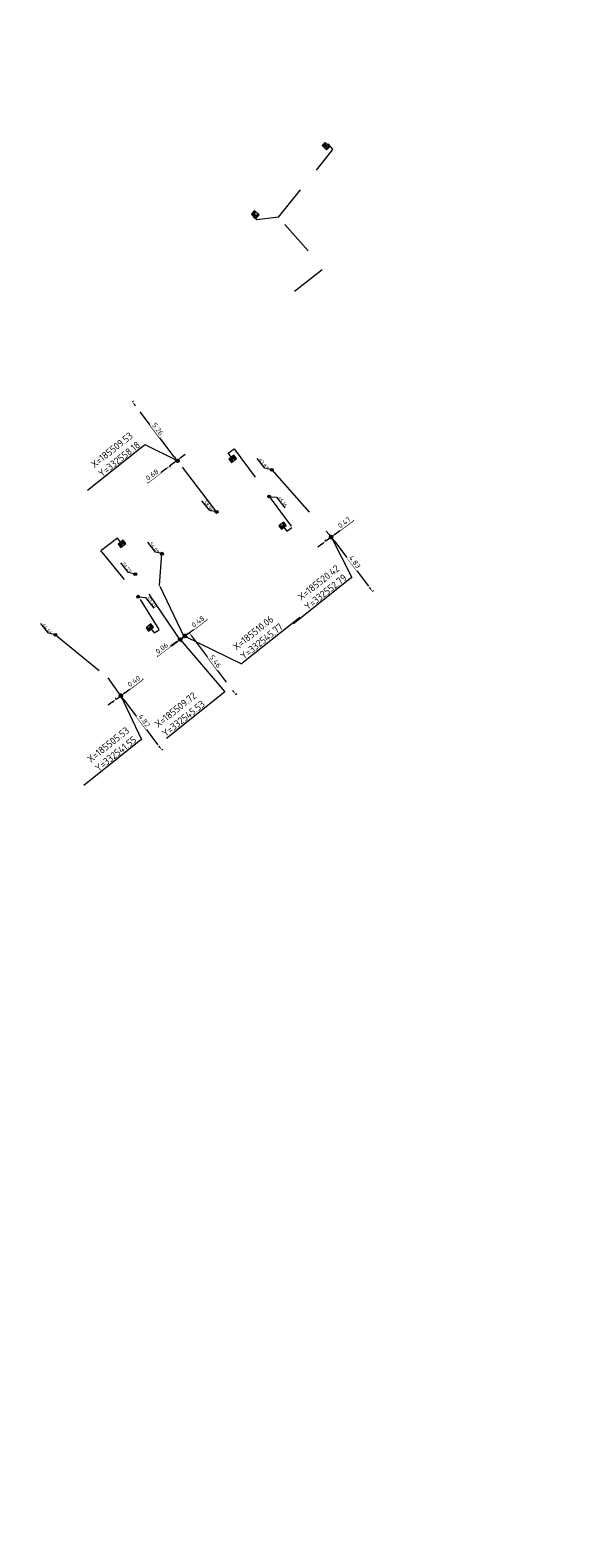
# Model space of a CAD drawing. Header units: inches. Extents: x 0 to 191500, y 0 to 342750.
# Tile 193 of 256: x 185499 to 185538, y 332482 to 332589. Entities that reach past the tile are written whole.
import ezdxf
from ezdxf import colors
from ezdxf.entities.mleader import LeaderData, LeaderLine
from ezdxf.math import Vec2, Vec3

# ---------------------------------------------------------------- set-up
doc = ezdxf.new("R2010")
doc.units = ezdxf.units.IN
doc.header["$MEASUREMENT"] = 0
doc.linetypes.add('RI-GWA_HUISAANSLUITING', pattern=[23, 4, -1.8, 2.6, -1.8, 4.6, -1.8, 4.6, -1.8])
doc.linetypes.add('RI-HWA_KOLKAANSLUITING', pattern=[4.3, 2.5, -1.8])
doc.layers.get('0').update_dxf_attribs({"lineweight": 20})
doc.layers.get('DefPoints').update_dxf_attribs({"lineweight": 20})
for name, color, linetype, lineweight in [('ECW', 150, 'Continuous', 20), ('N-WE-RI-GWA-MAATVOERING-T25', 30, 'RI-GWA_HUISAANSLUITING', 20), ('N-WE-RI-GWA_HUISAANSLUITING_PVC_160-G', 30, 'RI-GWA_HUISAANSLUITING', 20), ('N-WE-RI-GWA_RIOOLPUT_ONTSTOPPINGSPUT-G', 30, 'Continuous', 20), ('N-WE-RI-HWA-MAATVOERING-T25', 151, 'Continuous', 20), ('N-WE-RI-HWA_KOLK-S', 150, 'Continuous', 20), ('N-WE-RI-HWA_KOLKAANSLUITING_PVC_160-G', 150, 'RI-HWA_KOLKAANSLUITING', 20), ('N-WE-RI-INLAAT', 7, 'Continuous', 20), ('Tekst algemeen', 7, 'Continuous', 20)]:
    doc.layers.add(name, color=color, linetype=linetype, lineweight=lineweight)
doc.styles.add('NLCS-ISO-M100-T25', font='txt', dxfattribs={"height": 0.25})
doc.styles.add('NLCS-ISO-M200-T18', font='txt', dxfattribs={"height": 0.36})
doc.styles.add('NLCS-ISO-M200-T25', font='txt', dxfattribs={"height": 0.5})
doc.dimstyles.new('NLCS-M200-T18-PIJL_L2_H1', dxfattribs={"dimscale": 0.2, "dimtxt": 2.5, "dimasz": 1.8, "dimexe": 2, "dimexo": 2, "dimgap": 0.7, "dimtad": 1, "dimzin": 0, "dimdsep": 46, "dimtxsty": 'NLCS-ISO-M200-T18', "dimcen": 0, "dimdle": 2, "dimclrd": 256, "dimclre": 256, "dimclrt": 256, "dimadec": 1, "dimazin": 0, "dimtfac": 1, "dimtdec": 3, "dimtofl": 0, "dimtmove": 0, "dimatfit": 3, "dimfxl": 2, "dimfxlon": 1, "dimtfillclr": 256, "dimtolj": 1, "dimtzin": 0, "dimlwd": -1, "dimlwe": -1, "dimarcsym": 0})
doc.dimstyles.new('NLCS-M200-T25-OPENBOL_L0_H0', dxfattribs={"dimscale": 0.2, "dimtxt": 2.5, "dimasz": 1, "dimexe": 2, "dimexo": 0, "dimgap": 0.5, "dimtad": 1, "dimdec": 0, "dimzin": 0, "dimdsep": 46, "dimtxsty": 'NLCS-ISO-M200-T25', "dimblk": 'DOTBLANK', "dimcen": 2, "dimclrd": 256, "dimclre": 256, "dimclrt": 256, "dimadec": 0, "dimazin": 0, "dimtp": 1, "dimtm": 1, "dimtfac": 1, "dimtix": 1, "dimtofl": 0, "dimtmove": 1, "dimatfit": 3, "dimldrblk": 'DOTBLANK', "dimfxl": 1, "dimfxlon": 1, "dimtvp": 0.5, "dimtolj": 1, "dimtzin": 0, "dimlwd": -1, "dimlwe": -1, "dimarcsym": 0})
picture_1 = doc.add_image_def('image1.ecw', size_in_pixel=(220000, 285000))

# ---------------------------------------------------------------- blocks, each defined once
blk = doc.blocks.new('N-SRI-KOLK_STRAAT_450X300-SO')
h = blk.add_hatch(color=256)
h.dxf.hatch_style = 1
h.paths.add_polyline_path([(0, 0.75), (-1.125, 1.5), (-1.125, 0)])
h.paths.add_polyline_path([(1.125, 1.5), (0, 0.75), (1.125, 0)])
for p, q in [((-1.125, 0), (1.125, 1.5)), ((1.125, 0), (-1.125, 1.5))]:
    blk.add_line(p, q)
at = {"flags": 128}
blk.add_lwpolyline([(-1.125, 0), (1.125, 0), (1.125, 1.5), (-1.125, 1.5)], close=True, dxfattribs=at)
blk = doc.blocks.new('*D5210')
at = {"layer": 'DefPoints', "color": 0, "transparency": 16777216}
for p in [(185506.34, 332562.36), (185506.34, 332562.36), (185509.53, 332558.18, 71.36)]:
    blk.add_point(p, dxfattribs=at)
at = {"layer": 'N-WE-RI-GWA-MAATVOERING-T25', "transparency": 16777216}
for p, q in [((185506.34, 332562.36), (185506.42, 332562.42)), ((185509.31, 332558.47), (185506.56, 332562.08)), ((185509.61, 332558.24), (185509.61, 332558.24))]:
    blk.add_line(p, q, dxfattribs=at)
for points in [[(185506.61, 332562.11), (185506.51, 332562.04), (185506.34, 332562.36)], [(185509.36, 332558.51), (185509.27, 332558.43), (185509.53, 332558.18)]]:
    blk.add_solid(points, dxfattribs=at)
at = {"layer": 'N-WE-RI-GWA-MAATVOERING-T25', "transparency": 16777216, "insert": (185508.14, 332560.43), "char_height": 0.36, "attachment_point": 5, "rotation": 307.3566, "style": 'NLCS-ISO-M200-T18', "bg_fill": 3, "box_fill_scale": 1.25, "bg_fill_color": 256, "bg_fill_true_color": 13158600, "bg_fill_transparency": 0}
blk.add_mtext('\\A1;5.26', dxfattribs=at)
blk = doc.blocks.new('*D5211')
at = {"layer": 'DefPoints', "color": 0, "transparency": 16777216}
for p in [(185505.8, 332561.95), (185506.34, 332562.36), (185509.51, 332558.21)]:
    blk.add_point(p, dxfattribs=at)
at = {"layer": 'N-WE-RI-GWA-MAATVOERING-T25', "transparency": 16777216}
for p, q in [((185509.8, 332558.43), (185510.08, 332558.65)), ((185508.68, 332557.58), (185507.4, 332556.6)), ((185509.51, 332558.21), (185508.97, 332557.8)), ((185508.97, 332557.8), (185509.03, 332557.72)), ((185509.51, 332558.21), (185509.57, 332558.13))]:
    blk.add_line(p, q, dxfattribs=at)
for points in [[(185509.76, 332558.48), (185509.83, 332558.38), (185509.51, 332558.21)], [(185508.65, 332557.63), (185508.72, 332557.53), (185508.97, 332557.8)]]:
    blk.add_solid(points, dxfattribs=at)
at = {"layer": 'N-WE-RI-GWA-MAATVOERING-T25', "transparency": 16777216, "insert": (185507.74, 332557.19), "char_height": 0.36, "attachment_point": 5, "rotation": 37.3566, "style": 'NLCS-ISO-M200-T18', "bg_fill": 3, "box_fill_scale": 1.25, "bg_fill_color": 256, "bg_fill_true_color": 13158600, "bg_fill_transparency": 0}
blk.add_mtext('\\A1;0.68', dxfattribs=at)
blk = doc.blocks.new('*D5254')
at = {"layer": 'DefPoints', "color": 0, "transparency": 16777216}
for p in [(185505.53, 332541.55, 72.06), (185508.43, 332537.7), (185508.43, 332537.7)]:
    blk.add_point(p, dxfattribs=at)
at = {"layer": 'N-WE-RI-GWA-MAATVOERING-T25', "transparency": 16777216}
for p, q in [((185505.61, 332541.61), (185505.61, 332541.61)), ((185505.74, 332541.26), (185508.21, 332537.99)), ((185508.43, 332537.7), (185508.5, 332537.76))]:
    blk.add_line(p, q, dxfattribs=at)
for points in [[(185505.79, 332541.29), (185505.69, 332541.22), (185505.53, 332541.55)], [(185508.26, 332538.02), (185508.16, 332537.95), (185508.43, 332537.7)]]:
    blk.add_solid(points, dxfattribs=at)
at = {"layer": 'N-WE-RI-GWA-MAATVOERING-T25', "transparency": 16777216, "insert": (185507.18, 332539.78), "char_height": 0.36, "attachment_point": 5, "rotation": 307.0131, "style": 'NLCS-ISO-M200-T18', "bg_fill": 3, "box_fill_scale": 1.25, "bg_fill_color": 256, "bg_fill_true_color": 13158600, "bg_fill_transparency": 0}
blk.add_mtext('\\A1;4.82', dxfattribs=at)
blk = doc.blocks.new('*D5255')
at = {"layer": 'DefPoints', "color": 0, "transparency": 16777216}
for p in [(185508.11, 332537.46), (185508.43, 332537.7)]:
    blk.add_point(p, dxfattribs=at)
at = {"layer": 'N-WE-RI-GWA-MAATVOERING-T25', "transparency": 16777216}
for p, q in [((185505.81, 332541.76), (185507.1, 332542.74)), ((185505.21, 332541.31), (185505.15, 332541.39)), ((185505.21, 332541.31), (185505.53, 332541.55)), ((185505.53, 332541.55), (185505.47, 332541.63)), ((185504.92, 332541.09), (185504.63, 332540.87))]:
    blk.add_line(p, q, dxfattribs=at)
for points in [[(185504.88, 332541.14), (185504.96, 332541.04), (185505.21, 332541.31)], [(185505.78, 332541.81), (185505.85, 332541.71), (185505.53, 332541.55)]]:
    blk.add_solid(points, dxfattribs=at)
at = {"layer": 'N-WE-RI-GWA-MAATVOERING-T25', "transparency": 16777216, "insert": (185506.45, 332542.57), "char_height": 0.36, "attachment_point": 5, "rotation": 37.0131, "style": 'NLCS-ISO-M200-T18', "bg_fill": 3, "box_fill_scale": 1.25, "bg_fill_color": 256, "bg_fill_true_color": 13158600, "bg_fill_transparency": 0}
blk.add_mtext('\\A1;0.40', dxfattribs=at)
at = {"layer": 'DefPoints', "color": 0, "transparency": 16777216}
blk.add_point((185505.53, 332541.55), dxfattribs=at)
blk = doc.blocks.new('*D5257')
at = {"layer": 'DefPoints', "color": 0, "transparency": 16777216}
for p in [(185510.06, 332545.77, 71.72), (185513.35, 332541.41), (185513.65, 332541.64)]:
    blk.add_point(p, dxfattribs=at)
at = {"layer": 'N-WE-RI-GWA-MAATVOERING-T25', "transparency": 16777216}
for p, q in [((185510.45, 332546.06), (185510.45, 332546.06)), ((185510.58, 332545.71), (185513.43, 332541.93)), ((185513.65, 332541.64), (185513.73, 332541.7))]:
    blk.add_line(p, q, dxfattribs=at)
for points in [[(185510.63, 332545.75), (185510.54, 332545.67), (185510.37, 332546)], [(185513.48, 332541.96), (185513.39, 332541.89), (185513.65, 332541.64)]]:
    blk.add_solid(points, dxfattribs=at)
at = {"layer": 'N-WE-RI-GWA-MAATVOERING-T25', "transparency": 16777216, "insert": (185512.22, 332543.98), "char_height": 0.36, "attachment_point": 5, "rotation": 307.0074, "style": 'NLCS-ISO-M200-T18', "bg_fill": 3, "box_fill_scale": 1.25, "bg_fill_color": 256, "bg_fill_true_color": 13158600, "bg_fill_transparency": 0}
blk.add_mtext('\\A1;5.46', dxfattribs=at)
blk = doc.blocks.new('*D5258')
at = {"layer": 'DefPoints', "color": 0, "transparency": 16777216}
for p in [(185509.7, 332545.55), (185512.96, 332541.12), (185513.01, 332541.16)]:
    blk.add_point(p, dxfattribs=at)
at = {"layer": 'N-WE-RI-GWA-MAATVOERING-T25', "transparency": 16777216}
for p, q in [((185509.65, 332545.51), (185509.59, 332545.59)), ((185509.7, 332545.55), (185509.64, 332545.63)), ((185509.7, 332545.55), (185509.65, 332545.51)), ((185509.99, 332545.77), (185510.28, 332545.98)), ((185509.37, 332545.29), (185508.09, 332544.33))]:
    blk.add_line(p, q, dxfattribs=at)
for points in [[(185509.33, 332545.34), (185509.4, 332545.25), (185509.65, 332545.51)], [(185509.96, 332545.81), (185510.03, 332545.72), (185509.7, 332545.55)]]:
    blk.add_solid(points, dxfattribs=at)
at = {"layer": 'N-WE-RI-GWA-MAATVOERING-T25', "transparency": 16777216, "insert": (185508.43, 332544.91), "char_height": 0.36, "attachment_point": 5, "rotation": 37.0131, "style": 'NLCS-ISO-M200-T18', "bg_fill": 3, "box_fill_scale": 1.25, "bg_fill_color": 256, "bg_fill_true_color": 13158600, "bg_fill_transparency": 0}
blk.add_mtext('\\A1;0.06', dxfattribs=at)
blk = doc.blocks.new('*D5259')
at = {"layer": 'DefPoints', "color": 0, "transparency": 16777216}
for p in [(185513.35, 332541.41), (185512.96, 332541.12)]:
    blk.add_point(p, dxfattribs=at)
at = {"layer": 'N-WE-RI-GWA-MAATVOERING-T25', "transparency": 16777216}
for p, q in [((185510.35, 332545.99), (185511.64, 332546.96)), ((185509.68, 332545.48), (185509.62, 332545.56)), ((185509.68, 332545.48), (185510.06, 332545.77)), ((185510.06, 332545.77), (185510, 332545.85)), ((185509.39, 332545.26), (185509.1, 332545.05))]:
    blk.add_line(p, q, dxfattribs=at)
for points in [[(185510.32, 332546.03), (185510.39, 332545.94), (185510.06, 332545.77)], [(185509.35, 332545.31), (185509.43, 332545.21), (185509.68, 332545.48)]]:
    blk.add_solid(points, dxfattribs=at)
at = {"layer": 'N-WE-RI-GWA-MAATVOERING-T25', "transparency": 16777216, "insert": (185510.98, 332546.79), "char_height": 0.36, "attachment_point": 5, "rotation": 37.0074, "style": 'NLCS-ISO-M200-T18', "bg_fill": 3, "box_fill_scale": 1.25, "bg_fill_color": 256, "bg_fill_true_color": 13158600, "bg_fill_transparency": 0}
blk.add_mtext('\\A1;0.48', dxfattribs=at)
at = {"layer": 'DefPoints', "color": 0, "transparency": 16777216}
blk.add_point((185510.06, 332545.77), dxfattribs=at)
blk = doc.blocks.new('*D5262')
at = {"layer": 'DefPoints', "color": 0, "transparency": 16777216}
for p in [(185520.42, 332552.79, 72.09), (185523.33, 332548.93), (185523.33, 332548.93)]:
    blk.add_point(p, dxfattribs=at)
at = {"layer": 'N-WE-RI-GWA-MAATVOERING-T25', "transparency": 16777216}
for p, q in [((185520.5, 332552.85), (185520.5, 332552.85)), ((185520.64, 332552.5), (185523.11, 332549.22)), ((185523.33, 332548.93), (185523.41, 332548.99))]:
    blk.add_line(p, q, dxfattribs=at)
for points in [[(185520.68, 332552.54), (185520.59, 332552.47), (185520.42, 332552.79)], [(185523.16, 332549.26), (185523.06, 332549.18), (185523.33, 332548.93)]]:
    blk.add_solid(points, dxfattribs=at)
at = {"layer": 'N-WE-RI-GWA-MAATVOERING-T25', "transparency": 16777216, "insert": (185522.08, 332551.02), "char_height": 0.36, "attachment_point": 5, "rotation": 307.0108, "style": 'NLCS-ISO-M200-T18', "bg_fill": 3, "box_fill_scale": 1.25, "bg_fill_color": 256, "bg_fill_true_color": 13158600, "bg_fill_transparency": 0}
blk.add_mtext('\\A1;4.83', dxfattribs=at)
blk = doc.blocks.new('*D5263')
at = {"layer": 'DefPoints', "color": 0, "transparency": 16777216}
for p in [(185523.33, 332548.93), (185522.95, 332548.65)]:
    blk.add_point(p, dxfattribs=at)
at = {"layer": 'N-WE-RI-GWA-MAATVOERING-T25', "transparency": 16777216}
for p, q in [((185520.71, 332553.01), (185522, 332553.98)), ((185519.76, 332552.29), (185519.47, 332552.07)), ((185520.04, 332552.51), (185519.98, 332552.59)), ((185520.04, 332552.51), (185520.42, 332552.79)), ((185520.42, 332552.79), (185520.36, 332552.87))]:
    blk.add_line(p, q, dxfattribs=at)
for points in [[(185520.67, 332553.05), (185520.74, 332552.96), (185520.42, 332552.79)], [(185519.72, 332552.34), (185519.79, 332552.24), (185520.04, 332552.51)]]:
    blk.add_solid(points, dxfattribs=at)
at = {"layer": 'N-WE-RI-GWA-MAATVOERING-T25', "transparency": 16777216, "insert": (185521.34, 332553.81), "char_height": 0.36, "attachment_point": 5, "rotation": 37.0108, "style": 'NLCS-ISO-M200-T18', "bg_fill": 3, "box_fill_scale": 1.25, "bg_fill_color": 256, "bg_fill_true_color": 13158600, "bg_fill_transparency": 0}
blk.add_mtext('\\A1;0.47', dxfattribs=at)
at = {"layer": 'DefPoints', "color": 0, "transparency": 16777216}
blk.add_point((185520.42, 332552.79), dxfattribs=at)
blk = doc.blocks.new('_DotBlank')
at = {"color": 0, "linetype": 'ByBlock', "lineweight": -2}
blk.add_line((-0.5, 0), (-1, 0), dxfattribs=at)
blk.add_circle((0, 0), 0.5, dxfattribs=at)
blk = doc.blocks.new('A$C2C270354')
h = blk.add_hatch(color=256)
h.dxf.hatch_style = 1
edge = h.paths.add_edge_path()
edge.add_arc((0, 0), 0.1, 0, 360)
blk.add_circle((0, 0), 0.1)

msp = doc.modelspace()

# ---------------------------------------------------------------- linework, layer by layer
at = {"layer": 'N-WE-RI-GWA-MAATVOERING-T25', "flags": 128}
for points, elevation in [([(185516.20705, 332557.54056), (185515.72173, 332557.65292), (185515.17345, 332558.34067)], 72.086), ([(185512.30184, 332554.55852), (185511.81651, 332554.67088), (185511.26823, 332555.35863)], 71.362), ([(185508.47322, 332551.61), (185507.98789, 332551.72236), (185507.43961, 332552.41011)], 71.53), ([(185506.54617, 332550.16415), (185506.06084, 332550.27651), (185505.51256, 332550.96426)], 71.689), ([(185500.89978, 332545.85267), (185500.41446, 332545.96503), (185499.86618, 332546.65278)], 69.791)]:
    msp.add_lwpolyline(points, dxfattribs=dict(at, elevation=elevation))
at = {"layer": 'N-WE-RI-GWA_HUISAANSLUITING_PVC_160-G', "flags": 128}
for points, elevation in [([(185512.314, 332554.542), (185509.53294, 332558.18429)], 71.362), ([(185516.20705, 332557.54056), (185520.419, 332552.789)], 72.086), ([(185508.257, 332549.363), (185508.433, 332551.61)], 71.53), ([(185509.782, 332545.436), (185506.54617, 332550.16415)], 71.689), ([(185510.032, 332545.67), (185508.257, 332549.363)], 71.715), ([(185500.89978, 332545.85267), (185504.639, 332542.802)], 69.791), ([(185505.526, 332541.546), (185504.639, 332542.802)], 72.055)]:
    msp.add_lwpolyline(points, dxfattribs=dict(at, elevation=elevation))
at = {"layer": 'N-WE-RI-HWA-MAATVOERING-T25', "flags": 128}
for points, elevation in [([(185516.04152, 332555.6344), (185516.54479, 332555.60084), (185517.13358, 332554.84809)], 70.115), ([(185506.765, 332548.54), (185507.26827, 332548.50644), (185507.85706, 332547.75369)], 69.92)]:
    msp.add_lwpolyline(points, dxfattribs=dict(at, elevation=elevation))
at = {"layer": 'N-WE-RI-HWA_KOLKAANSLUITING_PVC_160-G', "flags": 128}
for points, elevation in [([(185516.672, 332575.428), (185520.444, 332580.102), (185520.532, 332580.246), (185520.20381, 332580.61912)], 69.856), ([(185520.0368, 332580.45829), (185520.20381, 332580.61912)], 70.036), ([(185515.035, 332575.62358), (185514.88912, 332575.4515)], 69.925), ([(185515.14483, 332575.23472), (185514.88912, 332575.4515)], 69.856), ([(185516.672, 332575.428), (185515.14483, 332575.23472)], 69.856), ([(185517.82, 332570.185), (185519.893, 332571.83), (185516.672, 332575.428)], 70.27), ([(185513.54419, 332559.0289), (185517.63723, 332553.46248)], 70.115), ([(185504.183, 332551.702), (185504.10718, 332551.80137)], 69.92), ([(185504.183, 332551.702), (185506.765, 332548.54), (185508.23643, 332546.21286)], 69.92)]:
    msp.add_lwpolyline(points, dxfattribs=dict(at, elevation=elevation))
for points in [[(185513.42936, 332558.32431), (185513.11768, 332558.71528), (185513.54419, 332559.0289)], [(185516.96599, 332553.58906), (185517.27767, 332553.1981), (185517.63723, 332553.46248)], [(185505.59817, 332552.31022), (185505.28649, 332552.70118), (185504.10718, 332551.80137)], [(185507.57526, 332546.38285), (185507.88694, 332545.99188), (185508.23643, 332546.21286)]]:
    msp.add_lwpolyline(points, dxfattribs=at)

# ---------------------------------------------------------------- block references
at = {"layer": 'N-WE-RI-HWA_KOLK-S', "xscale": 0.2, "yscale": 0.2, "zscale": 0.2}
for p, rotation in [((185519.92875, 332580.35424, 70.036), 313.9197498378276), ((185514.938, 332575.50916, 69.925), 319.7103007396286), ((185513.33585, 332558.4416), 218.5621710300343), ((185516.87249, 332553.70635), 218.5621710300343), ((185505.50467, 332552.42751), 218.5621710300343), ((185507.48175, 332546.50014), 218.5621710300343)]:
    msp.add_blockref('N-SRI-KOLK_STRAAT_450X300-SO', p, dxfattribs=dict(at, rotation=rotation))
at = {"layer": 'N-WE-RI-INLAAT', "rotation": 0.06357443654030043}
for p in [(185516.20742, 332557.54056, 72.086), (185516.02821, 332555.65071, 70.115), (185512.30184, 332554.55852, 71.362), (185508.43294, 332551.60448, 71.53), (185506.5461, 332550.15864, 71.689), (185506.75168, 332548.55631, 69.92), (185500.89978, 332545.85267, 69.791)]:
    msp.add_blockref('A$C2C270354', p, dxfattribs=at)

# ---------------------------------------------------------------- texts
at = {"layer": 'N-WE-RI-GWA-MAATVOERING-T25', "style": 'NLCS-ISO-M100-T25'}
for s, p in [('63.87', (185515.26072, 332558.2312, 72.086)), ('58.96', (185511.35551, 332555.24916, 71.362)), ('54.09', (185507.52689, 332552.30064, 71.53)), ('51.73', (185505.59983, 332550.85479, 71.689)), ('44.61', (185499.95345, 332546.54331, 69.791))]:
    msp.add_text(s, height=0.25, rotation=308.56, dxfattribs=at).set_placement(p)
at = {"layer": 'N-WE-RI-HWA-MAATVOERING-T25', "style": 'NLCS-ISO-M100-T25'}
for s, p in [('65.16', (185516.61171, 332555.51546, 67.619)), ('53.48', (185507.33518, 332548.42106, 67.424))]:
    msp.add_text(s, height=0.25, rotation=308.56, dxfattribs=at).set_placement(p)

# ---------------------------------------------------------------- pictures from other files: only their frames are drawn
at = {"layer": 'ECW'}
image = msp.add_image(picture_1, insert=(180500, 328500), size_in_units=(11000, 14250), dxfattribs=at)
image.dxf.flags = 7

# ---------------------------------------------------------------- next in the draw order: dimensions: what is measured, and where the dimension line sits
at = {"layer": 'N-WE-RI-GWA-MAATVOERING-T25'}
for p1, p2, picture, middle in [((185509.53294, 332558.18429, 71.362), (185506.34233, 332562.36399), '*D5210', (185508.1443, 332560.4319)), ((185520.419, 332552.789, 72.086), (185523.32568, 332548.93321), '*D5262', (185522.07996, 332551.01762)), ((185505.526, 332541.546, 72.055), (185508.42511, 332537.70058), '*D5254', (185507.18316, 332539.77981))]:
    dim = msp.add_aligned_dim(p1=p1, p2=p2, distance=0, dimstyle='NLCS-M200-T18-PIJL_L2_H1', override={"dimexe": 0.5, "dimgap": 0.4, "dimdle": 0.5, "dimtofl": 1, "dimfxl": 0, "dimtfill": 1}, dxfattribs=at)
    dim.commit()
    dim.dimension.update_dxf_attribs({"geometry": picture, "text_midpoint": middle})
dim = msp.add_linear_dim(base=(185513.65103, 332541.64036), p1=(185510.06373, 332545.77009, 71.715), p2=(185513.34845, 332541.41229), angle=307.0074329, dimstyle='NLCS-M200-T18-PIJL_L2_H1', override={"dimexe": 0.5, "dimgap": 0.4, "dimdle": 0.5, "dimtofl": 1, "dimfxl": 0, "dimtfill": 1}, dxfattribs=at)
dim.commit()
dim.dimension.update_dxf_attribs({"geometry": '*D5257', "text_midpoint": (185512.00753, 332543.82076), "dimtype": 161})

# ---------------------------------------------------------------- next in the draw order: dimensions: what is measured, and where the dimension line sits
dim = msp.add_linear_dim(base=(185509.5112, 332558.21277), p1=(185505.8, 332561.95), p2=(185506.34233, 332562.36399), angle=37.3566219, dimstyle='NLCS-M200-T18-PIJL_L2_H1', override={"dimexe": 0.5, "dimgap": 0.4, "dimdle": 0.5, "dimtofl": 1, "dimfxl": 0, "dimtfill": 1}, dxfattribs=at)
dim.commit()
dim.dimension.update_dxf_attribs({"geometry": '*D5211', "text_midpoint": (185507.89693, 332556.9805), "dimtype": 161})
for p1, p2, distance, picture, middle in [((185522.95, 332548.65), (185523.32568, 332548.93321), 4.82866, '*D5263', (185521.33935, 332553.80841)), ((185508.106, 332537.46), (185508.42511, 332537.70058), 4.81582, '*D5255', (185506.44631, 332542.56545))]:
    dim = msp.add_aligned_dim(p1=p1, p2=p2, distance=distance, dimstyle='NLCS-M200-T18-PIJL_L2_H1', override={"dimexe": 0.5, "dimgap": 0.4, "dimdle": 0.5, "dimtofl": 1, "dimfxl": 0, "dimtfill": 1}, dxfattribs=at)
    dim.commit()
    dim.dimension.update_dxf_attribs({"geometry": picture, "text_midpoint": middle})

# ---------------------------------------------------------------- next in the draw order: linework, layer by layer
at = {"layer": 'N-WE-RI-GWA_RIOOLPUT_ONTSTOPPINGSPUT-G'}
for p, q in [((185509.62307, 332558.22762, 73.626), (185509.44281, 332558.14096, 73.626)), ((185509.48961, 332558.27441, 73.626), (185509.57627, 332558.09416, 73.626)), ((185520.50913, 332552.83233, 72.086), (185520.32887, 332552.74567, 72.086)), ((185520.37567, 332552.87913, 72.086), (185520.46233, 332552.69887, 72.086)), ((185505.61613, 332541.58933, 72.055), (185505.43587, 332541.50267, 72.055)), ((185505.48267, 332541.63613, 72.055), (185505.56933, 332541.45587, 72.055))]:
    msp.add_line(p, q, dxfattribs=at)
for centre in [(185509.53294, 332558.18429, 73.626), (185520.419, 332552.789, 72.086), (185505.526, 332541.546, 72.055)]:
    msp.add_circle(centre, 0.1, dxfattribs=at)

# ---------------------------------------------------------------- next in the draw order: texts
at = {"layer": 'Tekst algemeen', "char_height": 0.5, "attachment_point": 9, "rotation": 38.562171, "style": 'NLCS-ISO-M200-T25'}
for s, insert in [('X=185509.53\\PY=332558.18', (185506.94959, 332559.2079)), ('X=185520.42\\PY=332552.79', (185521.56931, 332549.80763)), ('X=185505.53\\PY=332541.55', (185506.68947, 332538.33435))]:
    msp.add_mtext(s, dxfattribs=dict(at, insert=insert))

# ---------------------------------------------------------------- next in the draw order: dimensions: what is measured, and where the dimension line sits
at = {"layer": 'N-WE-RI-GWA-MAATVOERING-T25'}
dim = msp.add_linear_dim(base=(185509.70404, 332545.54829), p1=(185512.962, 332541.121), p2=(185513.0129, 332541.15937), angle=37.0131038, dimstyle='NLCS-M200-T18-PIJL_L2_H1', override={"dimexe": 0.5, "dimgap": 0.4, "dimdle": 0.5, "dimtofl": 1, "dimfxl": 0, "dimtfill": 1}, dxfattribs=at)
dim.commit()
dim.dimension.update_dxf_attribs({"geometry": '*D5258', "text_midpoint": (185508.58315, 332544.70324), "dimtype": 161})

# ---------------------------------------------------------------- next in the draw order: leaders
at = {"layer": 'Tekst algemeen', "annotation_type": 0, "has_hookline": 1, "hookline_direction": 1, "horizontal_direction": (0.781932, 0.623363, 0)}
for points, text_width in [([(185509.53294, 332558.18429), (185507.2465, 332559.31671), (185507.09012, 332559.19204)], 4.90476), ([(185520.419, 332552.789), (185521.86622, 332549.91645), (185521.70984, 332549.79178)], 4.97619), ([(185505.526, 332541.546), (185506.98638, 332538.44316), (185506.83, 332538.31849)], 4.90476)]:
    msp.add_leader(points, dimstyle='NLCS-M200-T25-OPENBOL_L0_H0', dxfattribs=dict(at, text_width=text_width))

# ---------------------------------------------------------------- next in the draw order: dimensions: what is measured, and where the dimension line sits
at = {"layer": 'N-WE-RI-GWA-MAATVOERING-T25'}
dim = msp.add_aligned_dim(p1=(185512.962, 332541.121), p2=(185513.34845, 332541.41229), distance=5.45709, dimstyle='NLCS-M200-T18-PIJL_L2_H1', override={"dimexe": 0.5, "dimgap": 0.4, "dimdle": 0.5, "dimtofl": 1, "dimfxl": 0, "dimtfill": 1}, dxfattribs=at)
dim.commit()
dim.dimension.update_dxf_attribs({"geometry": '*D5259', "text_midpoint": (185510.98414, 332546.78945)})

# ---------------------------------------------------------------- next in the draw order: linework, layer by layer
at = {"layer": 'N-WE-RI-GWA_RIOOLPUT_ONTSTOPPINGSPUT-G'}
for p, q in [((185509.80628, 332545.57554, 71.689), (185509.62603, 332545.48889, 71.689)), ((185509.67282, 332545.62234, 71.689), (185509.75948, 332545.44209, 71.689)), ((185510.15386, 332545.81342, 71.715), (185509.97361, 332545.72676, 71.715)), ((185510.0204, 332545.86022, 71.715), (185510.10706, 332545.67996, 71.715))]:
    msp.add_line(p, q, dxfattribs=at)
for centre in [(185509.71615, 332545.53222, 71.689), (185510.06373, 332545.77009, 71.715)]:
    msp.add_circle(centre, 0.1, dxfattribs=at)

# ---------------------------------------------------------------- next in the draw order: texts
at = {"layer": 'Tekst algemeen', "char_height": 0.5, "attachment_point": 7, "rotation": 38.562171, "style": 'NLCS-ISO-M200-T25'}
for s, insert in [('X=185510.06\\PY=332545.77', (185514.22587, 332544.0785)), ('X=185509.72\\PY=332545.53', (185508.6877, 332538.59781, 71.689))]:
    msp.add_mtext(s, dxfattribs=dict(at, insert=insert))

# ---------------------------------------------------------------- next in the draw order: leaders
at = {"layer": 'Tekst algemeen', "annotation_type": 0, "has_hookline": 1, "text_width": 5, "horizontal_direction": (0.781932, 0.623363, 0)}
for points, hookline_direction in [([(185510.06373, 332545.77009), (185514.05363, 332543.8133), (185514.21002, 332543.93797)], 0), ([(185509.71615, 332545.53222, 71.689), (185512.89427, 332541.82345, 71.689), (185512.73789, 332541.69877, 71.689)], 1)]:
    msp.add_leader(points, dimstyle='NLCS-M200-T25-OPENBOL_L0_H0', dxfattribs=dict(at, hookline_direction=hookline_direction))
at = {"layer": 'Tekst algemeen'}
ml = msp.add_multileader_mtext('Standard', dxfattribs=at)
ml.set_content('Grindkoffer', color=256)
ml.set_leader_properties()
ml.build(insert=Vec2(0, 0))
ml.multileader.update_dxf_attribs({"text_right_attachment_type": 6, "dogleg_length": 0.2, "arrow_head_size": 5})
ctx = ml.context
ctx.base_point, ctx.char_height, ctx.arrow_head_size, ctx.landing_gap_size, ctx.plane_origin, ctx.plane_x_axis, ctx.plane_y_axis = Vec3(185789.34017, 332982.33236), 0.5, 5, 0.2, Vec3(185787.00548, 332984.05412), Vec3(0.995206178, 0.097799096), Vec3(-0.097799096, 0.995206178)
ctx.right_attachment = 6
notes = []
notes.append((ctx, [(0, (0, 0, 0), (0, 0), (1, 0), 1, [])]))
ctx.mtext.insert, ctx.mtext.text_direction, ctx.mtext.rotation, ctx.mtext.flow_direction = Vec3(185789.51476, 332982.60072), Vec3(0.995206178, 0.097799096), 0.097955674, 5
for ctx, leaders in notes:
    for number, flags, end, landing, length, lines in leaders:
        leader = LeaderData()
        leader.index, (leader.has_last_leader_line, leader.has_dogleg_vector, leader.attachment_direction) = number, flags
        leader.last_leader_point, leader.dogleg_vector, leader.dogleg_length = Vec3(end), Vec3(landing), length
        for number, points, colour, breaks in lines:
            line = LeaderLine()
            line.index, line.vertices, line.color, line.breaks = number, Vec3.list(points), colors.encode_raw_color(colour), breaks
            leader.lines.append(line)
        ctx.leaders.append(leader)

doc.saveas('drawing.dxf')
